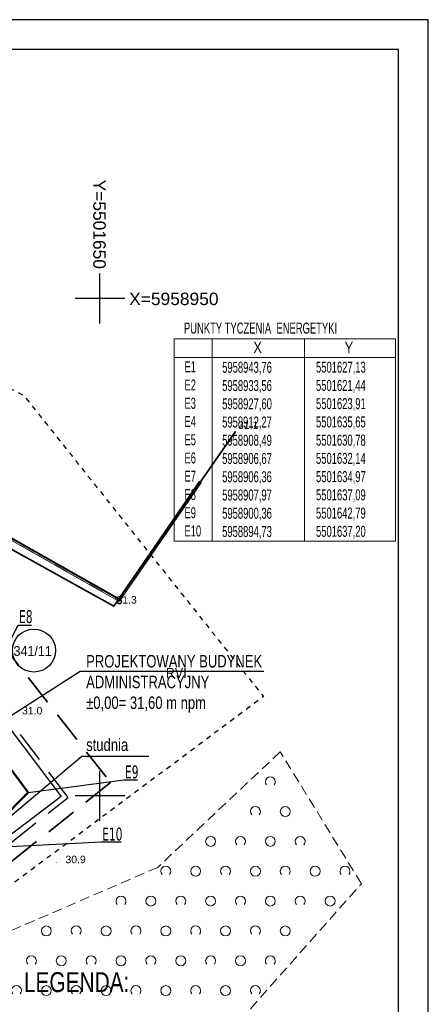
# Model space of a CAD drawing. Extents: x 5501473 to 5501683, y 5958830 to 5958978.
# Tile 6 of 6: x 5501642 to 5501683, y 5958879 to 5958978. Entities that reach past the tile are written whole.
import ezdxf
from ezdxf.enums import TextEntityAlignment as Align

# ---------------------------------------------------------------- set-up
doc = ezdxf.new("R2010")
doc.units = 0
doc.header["$LTSCALE"] = 0.5
for name, pattern in [('1 1', [2, 1, -1]), ('2 1', [3, 2, -1]), ('EGKK', [4, 3, -1]), ('EGUG', [2, 1, -1]), ('HIDDEN', [9.525, 6.35, -3.175])]:
    doc.linetypes.add(name, pattern=pattern)
for name, color, linetype, lineweight in [('--GRANICA DZIAŁKI', 2, 'Continuous', 40), ('--zagosp', 7, 'Continuous', 0), ('EGDE', 251, 'Continuous', 20), ('EGDE_O', 251, 'Continuous', 20), ('EGKK', 251, 'Continuous', 20), ('EGPG', 251, 'Continuous', 20), ('EGPG_O', 251, 'Continuous', 20), ('EGUG', 251, 'Continuous', 20), ('EGUG_O', 251, 'Continuous', 20), ('IE-zewnętrzne _wsp', 1, 'Continuous', 0), ('IE_zewn', 1, 'Continuous', 50), ('OTO', 251, 'Continuous', 20), ('OTRN', 251, 'Continuous', 20), ('OTRN_O', 251, 'Continuous', 18), ('OTZ', 251, 'Continuous', 20)]:
    doc.layers.add(name, color=color, linetype=linetype, lineweight=lineweight)
for name, color, linetype in [('--ogrodzenie', 7, 'Continuous'), ('--OPISY', 7, 'Continuous'), ('--punkty tyczenia', 7, 'Continuous'), ('--trawa-zakres', 94, 'Continuous'), ('--zakres-WZ', 181, 'Continuous'), ('PARSI', 251, 'Continuous'), ('Strzałka', 251, 'Continuous'), ('Wymiarowanie', 7, 'Continuous')]:
    doc.layers.add(name, color=color, linetype=linetype)
doc.styles.add('1-500', font='arial.ttf', dxfattribs={"width": 0.75, "height": 1.25})
doc.styles.add('Arial narrow', font='txt', dxfattribs={"width": 0.75})
doc.styles.add('BDOT', font='Arial.ttf', dxfattribs={"width": 0.9})
doc.styles.add('EGBP', font='arial.ttf')
doc.styles.add('EGiB', font='Arial.ttf', dxfattribs={"width": 0.9})
doc.styles.add('MZSK', font='Arial.ttf', dxfattribs={"width": 0.9, "height": 0.75})
doc.styles.add('PZ', font='romand.shx', dxfattribs={"width": 0.7})
doc.styles.add('STYL-1', font='arial.ttf', dxfattribs={"width": 0.75})
doc.linetypes.add('OGRODZENIE1', pattern='A,0.4,-0.06,[143,RODZLIN.shx,S=0.012,R=0,X=0,Y=0],-0.06,0.4', length=0.92)
doc.linetypes.add('OTOO', pattern='A,7.5,[30,msgB.shx,S=1.28,R=0,X=0,Y=0],7.5', length=15)
doc.dimstyles.new('PZ', dxfattribs={"dimscale": 0.5, "dimtxt": 2.2, "dimasz": 0, "dimexe": 0, "dimexo": 0, "dimgap": 0.5, "dimtad": 1, "dimdec": 1, "dimlfac": 0.1, "dimzin": 0, "dimdsep": 46, "dimtxsty": 'PZ', "dimcen": 0.09, "dimse1": 1, "dimse2": 1, "dimsd1": 1, "dimsd2": 1, "dimclrd": 8, "dimclre": 8, "dimclrt": 256, "dimadec": 0, "dimazin": 0, "dimtfac": 1, "dimtdec": 1, "dimtofl": 0, "dimtmove": 1, "dimatfit": 3, "dimfxl": 1, "dimtolj": 1, "dimtzin": 0, "dimarcsym": 0})

# ---------------------------------------------------------------- blocks, each defined once
blk = doc.blocks.new('OTZK_b')
at = {"layer": 'OTZ', "color": 0, "lineweight": 18}
blk.add_arc((0, 0), 1, 318.5904, 221.4096, dxfattribs=at)
blk = doc.blocks.new('OTZK_a')
at = {"layer": 'OTZ', "color": 0, "lineweight": 18}
blk.add_circle((0, 0), 1, dxfattribs=at)
blk = doc.blocks.new('OTRN')
at = {"layer": 'OTRN', "color": 0, "const_width": 0.09}
blk.add_lwpolyline([(-0.04, 0, 1), (0.04, 0, 1)], format="xyb", close=True, dxfattribs=at)
at = {"layer": 'OTRN_O', "color": 0, "style": 'BDOT'}
blk.add_attdef('RZEDNA', (0.51, 0.52), '', height=1.5, dxfattribs=at)
blk = doc.blocks.new('EGPG_a')
at = {"color": 0}
blk.add_wipeout([(0.48, 0), (0.46, 0.15), (0.39, 0.28), (0.28, 0.39), (0.15, 0.46), (0, 0.48), (-0.15, 0.46), (-0.28, 0.39), (-0.39, 0.28), (-0.46, 0.15), (-0.48, 0), (-0.46, -0.15), (-0.39, -0.28), (-0.28, -0.39), (-0.15, -0.46), (0, -0.48), (0.15, -0.46), (0.28, -0.39), (0.39, -0.28), (0.46, -0.15)], dxfattribs=at).dxf.layer = 'EGPG'
at = {"layer": 'EGPG', "color": 0, "lineweight": 18}
blk.add_circle((0, 0, 1), 0.5, dxfattribs=at)
at = {"layer": 'EGPG_O', "color": 0, "style": 'EGBP'}
blk.add_attdef('NRP', (0.98, 0.52), '', height=1.5, dxfattribs=at)
blk = doc.blocks.new('mzsk')
at = {"layer": 'PARSI', "color": 0}
for p, q in [((0, -5), (0, 5)), ((5, 0), (-5, 0))]:
    blk.add_line(p, q, dxfattribs=at)

msp = doc.modelspace()

# ---------------------------------------------------------------- linework, layer by layer
at = {"layer": '--ogrodzenie', "linetype": 'OGRODZENIE1', "ltscale": 3}
for p, q in [((5501635.35, 5958914.143), (5501646.103, 5958899.949)), ((5501646.103, 5958899.949), (5501626.711, 5958885.259))]:
    msp.add_line(p, q, dxfattribs=at)
at = {"layer": '--OPISY'}
for points in [[(5501666.477, 5958912.509), (5501648.005, 5958912.509), (5501629.47, 5958900.607)], [(5501666.477, 5958912.509), (5501648.005, 5958912.509), (5501629.47, 5958900.607)], [(5501654.93, 5958903.96), (5501648.172, 5958903.96), (5501637.18, 5958894.72)]]:
    msp.add_lwpolyline(points, dxfattribs=at)
at = {"layer": '--punkty tyczenia', "color": 7, "lineweight": 0}
for points in [[(5501657.444, 5958945.936), (5501679.704, 5958945.936)], [(5501657.444, 5958945.936), (5501657.444, 5958925.602)], [(5501661.263, 5958945.936), (5501661.263, 5958925.602)], [(5501670.538, 5958945.936), (5501670.538, 5958925.602)], [(5501679.704, 5958945.936), (5501679.704, 5958925.602)], [(5501657.444, 5958944.081), (5501679.704, 5958944.081)], [(5501657.444, 5958925.602), (5501679.704, 5958925.602)]]:
    msp.add_lwpolyline(points, dxfattribs=at)
at = {"layer": '--trawa-zakres', "linetype": 'HIDDEN', "lineweight": 25}
msp.add_lwpolyline([(5501607.088, 5958908.679), (5501615.981, 5958896.94), (5501616.432, 5958896.257), (5501626.192, 5958883.432), (5501646.801, 5958899.851), (5501628.199, 5958924.407)], close=True, dxfattribs=at)
at = {"layer": '--zakres-WZ', "linetype": 'HIDDEN', "lineweight": 35}
msp.add_lwpolyline([(5501589.302, 5958923.596), (5501605.119, 5958946.432), (5501622.331, 5958936.641), (5501627.435, 5958946.919), (5501630.627, 5958945.228), (5501625.177, 5958934.409), (5501651.069, 5958901.344), (5501623.813, 5958879.625)], close=True, dxfattribs=at)
at = {"color": 2, "linetype": 'Continuous'}
msp.add_circle((5501643.371, 5958914.613), 2.166, dxfattribs=at)
at = {"layer": 'EGDE', "lineweight": 18}
for points in [[(5501616.176, 5958965.832), (5501608.46, 5958951.15), (5501605.45, 5958945.9), (5501651.95, 5958919.55), (5501659.839, 5958931.013)], [(5501660.129, 5958931.433), (5501651.95, 5958919.55), (5501605.45, 5958945.9), (5501583.6, 5958913.84), (5501577.149, 5958905.701)]]:
    msp.add_lwpolyline(points, dxfattribs=at)
at = {"layer": 'EGKK', "linetype": 'EGKK', "lineweight": 18}
for points in [[(5501615.765, 5958965.05), (5501608.46, 5958951.15), (5501605.45, 5958945.9), (5501651.95, 5958919.55), (5501659.449, 5958930.446)], [(5501659.731, 5958930.855), (5501651.95, 5958919.55), (5501605.45, 5958945.9), (5501592.28, 5958926.57), (5501641.46, 5958861.65), (5501646.829, 5958855.594)]]:
    msp.add_lwpolyline(points, dxfattribs=at)
at = {"layer": 'IE_zewn', "flags": 128}
msp.add_lwpolyline([(5501634.969, 5958906.362), (5501637.09, 5958907.971), (5501642.792, 5958900.356), (5501637.197, 5958894.731)], dxfattribs=at)
at = {"layer": 'OTZ', "linetype": '2 1', "lineweight": 18}
msp.add_lwpolyline([(5501668.11, 5958904.43), (5501655.81, 5958892.82), (5501637.85, 5958885.06), (5501635.62, 5958875.77), (5501640.22, 5958864.65), (5501646.23, 5958857.27), (5501676.26, 5958891.18)], close=True, dxfattribs=at)

# ---------------------------------------------------------------- block references
at = {"layer": 'OTRN', "xscale": 0.5, "yscale": 0.5, "zscale": 0.5}
msp.add_blockref('OTRN', (5501663.62, 5958936.64, 31.05), dxfattribs=at).add_auto_attribs({'RZEDNA': '31.1'})
at = {"layer": 'OTRN'}
ref = msp.add_blockref('OTRN', (5501642.11, 5958907.8), dxfattribs=dict(at, xscale=0.5, yscale=0.5, zscale=0.5, rotation=360))
ref.add_attrib('RZEDNA', '31.0', (5501642.18, 5958908.2, 31), dxfattribs={"layer": 'OTRN_O', "color": 0, "height": 0.75, "style": 'BDOT'})
ref = msp.add_blockref('OTRN', (5501645.62, 5958893.3), dxfattribs=dict(at, xscale=0.5, yscale=0.5, zscale=0.5, rotation=360))
ref.add_attrib('RZEDNA', '30.9', (5501646.54, 5958893.24, 30.9), dxfattribs={"layer": 'OTRN_O', "color": 0, "height": 0.75, "style": 'BDOT'})
at = {"layer": 'OTZ', "xscale": 0.5, "yscale": 0.5, "zscale": 0.5}
for name, p in [('OTZK_b', (5501667.12, 5958901.43)), ('OTZK_b', (5501665.62, 5958898.43)), ('OTZK_a', (5501668.62, 5958898.43)), ('OTZK_a', (5501661.12, 5958895.43)), ('OTZK_b', (5501664.12, 5958895.43)), ('OTZK_a', (5501667.12, 5958895.43)), ('OTZK_b', (5501670.12, 5958895.43)), ('OTZK_b', (5501656.62, 5958892.43)), ('OTZK_a', (5501659.62, 5958892.43)), ('OTZK_b', (5501662.62, 5958892.43)), ('OTZK_a', (5501665.62, 5958892.43)), ('OTZK_b', (5501668.62, 5958892.43)), ('OTZK_a', (5501671.62, 5958892.43)), ('OTZK_b', (5501674.62, 5958892.43)), ('OTZK_b', (5501652.12, 5958889.43)), ('OTZK_a', (5501655.12, 5958889.43)), ('OTZK_b', (5501658.12, 5958889.43)), ('OTZK_a', (5501661.12, 5958889.43)), ('OTZK_b', (5501664.12, 5958889.43)), ('OTZK_a', (5501667.12, 5958889.43)), ('OTZK_b', (5501670.12, 5958889.43)), ('OTZK_a', (5501673.12, 5958889.43)), ('OTZK_a', (5501644.62, 5958886.43)), ('OTZK_b', (5501647.62, 5958886.43)), ('OTZK_a', (5501650.62, 5958886.43)), ('OTZK_b', (5501653.62, 5958886.43)), ('OTZK_a', (5501656.62, 5958886.43)), ('OTZK_b', (5501659.62, 5958886.43)), ('OTZK_a', (5501662.62, 5958886.43)), ('OTZK_b', (5501665.62, 5958886.43)), ('OTZK_a', (5501668.62, 5958886.43)), ('OTZK_b', (5501643.12, 5958883.43)), ('OTZK_a', (5501646.12, 5958883.43)), ('OTZK_b', (5501649.12, 5958883.43)), ('OTZK_a', (5501652.12, 5958883.43)), ('OTZK_b', (5501655.12, 5958883.43)), ('OTZK_a', (5501658.12, 5958883.43)), ('OTZK_b', (5501661.12, 5958883.43)), ('OTZK_a', (5501664.12, 5958883.43)), ('OTZK_b', (5501667.12, 5958883.43)), ('OTZK_b', (5501641.62, 5958880.43)), ('OTZK_a', (5501644.62, 5958880.43)), ('OTZK_b', (5501647.62, 5958880.43)), ('OTZK_a', (5501650.62, 5958880.43)), ('OTZK_b', (5501653.62, 5958880.43)), ('OTZK_a', (5501656.62, 5958880.43)), ('OTZK_b', (5501659.62, 5958880.43)), ('OTZK_a', (5501662.62, 5958880.43)), ('OTZK_b', (5501665.62, 5958880.43))]:
    msp.add_blockref(name, p, dxfattribs=at)
at = {"layer": 'PARSI', "xscale": 0.5, "yscale": 0.5, "zscale": 0.5}
for p in [(5501650, 5958950), (5501650, 5958900)]:
    msp.add_blockref('mzsk', p, dxfattribs=at)

# ---------------------------------------------------------------- texts
at = {"layer": '--OPISY', "char_height": 1.25, "width": 27.21426, "attachment_point": 1, "line_spacing_factor": 0.8, "style": '1-500'}
for s, insert in [('\\pxsm1,;PROJEKTOWANY BUDYNEK  ADMINISTRACYJNY \\P%%P0,00= 31,60 m npm', (5501648.618, 5958914.162)), ('\\pxsm1,;studnia', (5501648.618, 5958905.768))]:
    msp.add_mtext(s, dxfattribs=dict(at, insert=insert))
at = {"layer": '--punkty tyczenia', "color": 7, "lineweight": 0, "style": 'Arial narrow'}
for s, p in [('X', (5501665.409, 5958944.518)), ('Y', (5501674.575, 5958944.518))]:
    msp.add_text(s, height=1.135, dxfattribs=at).set_placement(p)
at = {"layer": '--punkty tyczenia', "color": 7, "lineweight": 0, "char_height": 1.1, "attachment_point": 1, "style": 'Arial narrow'}
for s, insert, width in [('E1\\PE2\\PE3\\PE4\\PE5\\PE6\\PE7\\PE8\\PE9\\PE10', (5501658.49, 5958943.689), 3.819), ('5958943,76\\P5958933,56\\P5958927,60\\P5958912,27\\P5958908,49\\P5958906,67\\P5958906,36\\P5958907,97\\P5958900,36\\P5958894,73', (5501662.282, 5958943.635), 8.57315), ('5501627,13\\P5501621,44\\P5501623,91\\P5501635,65\\P5501630,78\\P5501632,14\\P5501634,97\\P5501637,09\\P5501642,79\\P5501637,20', (5501671.708, 5958943.65), 8.47156)]:
    msp.add_mtext(s, dxfattribs=dict(at, insert=insert, width=width))
at = {"layer": '--zagosp', "linetype": 'Continuous', "insert": (5501642.363, 5958882.283), "char_height": 2, "width": 23.6515, "attachment_point": 1, "rotation": 0, "style": 'STYL-1'}
msp.add_mtext('LEGENDA:', dxfattribs=at)
at = {"color": 7, "linetype": 'ByBlock', "insert": (5501658.441, 5958947.579), "char_height": 1.1, "width": 19.35896, "attachment_point": 1, "style": 'Arial narrow'}
msp.add_mtext('PUNKTY TYCZENIA  ENERGETYKI ', dxfattribs=at)
at = {"layer": 'EGDE_O', "insert": (5501641.324, 5958914.051), "char_height": 1, "attachment_point": 7, "style": 'EGiB'}
msp.add_mtext('341/11', dxfattribs=at)
at = {"layer": 'EGUG_O', "insert": (5501656.622, 5958911.864), "char_height": 1, "attachment_point": 7, "style": 'EGiB'}
msp.add_mtext('RVI', dxfattribs=at)
at = {"layer": 'IE-zewnętrzne _wsp', "linetype": 'Continuous', "char_height": 1.3, "attachment_point": 4, "style": 'PZ'}
for s, insert in [('{\\fTahoma|b0|i0|c0|p0;E8}', (5501641.876, 5958918.015)), ('{\\fTahoma|b0|i0|c0|p0;E9}', (5501652.521, 5958902.406)), ('{\\fTahoma|b0|i0|c0|p0;E10}', (5501650.224, 5958896.155))]:
    msp.add_mtext(s, dxfattribs=dict(at, insert=insert))
at = {"layer": 'Wymiarowanie', "style": 'MZSK'}
msp.add_text('Y=5501650', height=1.25, rotation=270, dxfattribs=at).set_placement((5501650.583, 5958952.975), align=Align.TOP_RIGHT)
msp.add_text('X=5958950', height=1.25, dxfattribs=at).set_placement((5501652.935, 5958948.965), align=Align.BOTTOM_LEFT)

# ---------------------------------------------------------------- leaders
at = {"layer": 'IE-zewnętrzne _wsp', "linetype": 'Continuous', "annotation_type": 0, "has_hookline": 1, "hookline_direction": 0}
for points, text_width in [([(5501637.09, 5958907.971), (5501641.776, 5958917.153)], 1.248), ([(5501642.792, 5958900.356), (5501652.421, 5958901.63)], 1.241), ([(5501637.18, 5958894.72), (5501650.124, 5958895.377)], 1.926)]:
    msp.add_leader(points, dimstyle='PZ', override={"dimgap": 0.2, "dimclrd": 256}, dxfattribs=dict(at, text_width=text_width))

# ---------------------------------------------------------------- next in the draw order: block references
at = {"layer": 'EGPG', "xscale": 0.5, "yscale": 0.5, "zscale": 0.5, "rotation": 360}
msp.add_blockref('EGPG_a', (5501651.95, 5958919.55), dxfattribs=at)

# ---------------------------------------------------------------- next in the draw order: linework, layer by layer
at = {"layer": '--GRANICA DZIAŁKI', "linetype": 'Continuous', "flags": 128}
msp.add_lwpolyline([(5501576.992, 5958905.825), (5501583.439, 5958913.959), (5501598.7, 5958936.348), (5501605.388, 5958946.165), (5501651.889, 5958919.814), (5501660.026, 5958931.636)], dxfattribs=at)
for points in [[(5501472.985, 5958829.529), (5501682.985, 5958829.529), (5501682.985, 5958978.029), (5501472.985, 5958978.029)], [(5501480.985, 5958832.529), (5501679.985, 5958832.529), (5501679.985, 5958975.029), (5501480.985, 5958975.029)]]:
    msp.add_lwpolyline(points, close=True)
at = {"layer": 'EGUG', "linetype": 'EGUG', "lineweight": 18}
msp.add_lwpolyline([(5501660.19, 5958931.523), (5501651.95, 5958919.55), (5501605.45, 5958945.9), (5501592.28, 5958926.57), (5501641.46, 5958861.65), (5501646.841, 5958855.58)], dxfattribs=at)
at = {"layer": 'OTO', "linetype": 'OTOO', "lineweight": 35, "flags": 128}
msp.add_lwpolyline([(5501626.92, 5958932.7), (5501639.91, 5958925.44), (5501651.41, 5958919.08), (5501663.62, 5958936.64)], dxfattribs=at)
at = {"layer": 'Strzałka', "linetype": '1 1', "flags": 128}
msp.add_lwpolyline([(5501596.574, 5958964.164), (5501642.356, 5958940.252), (5501666.438, 5958909.985), (5501621.79, 5958876.648), (5501570.688, 5958927.46), (5501596.574, 5958964.164)], dxfattribs=at)

# ---------------------------------------------------------------- next in the draw order: block references
at = {"layer": 'OTRN', "xscale": 0.5, "yscale": 0.5, "zscale": 0.5}
msp.add_blockref('OTRN', (5501651.41, 5958919.08, 31.25), dxfattribs=at).add_auto_attribs({'RZEDNA': '31.3'})

doc.saveas('drawing.dxf')
